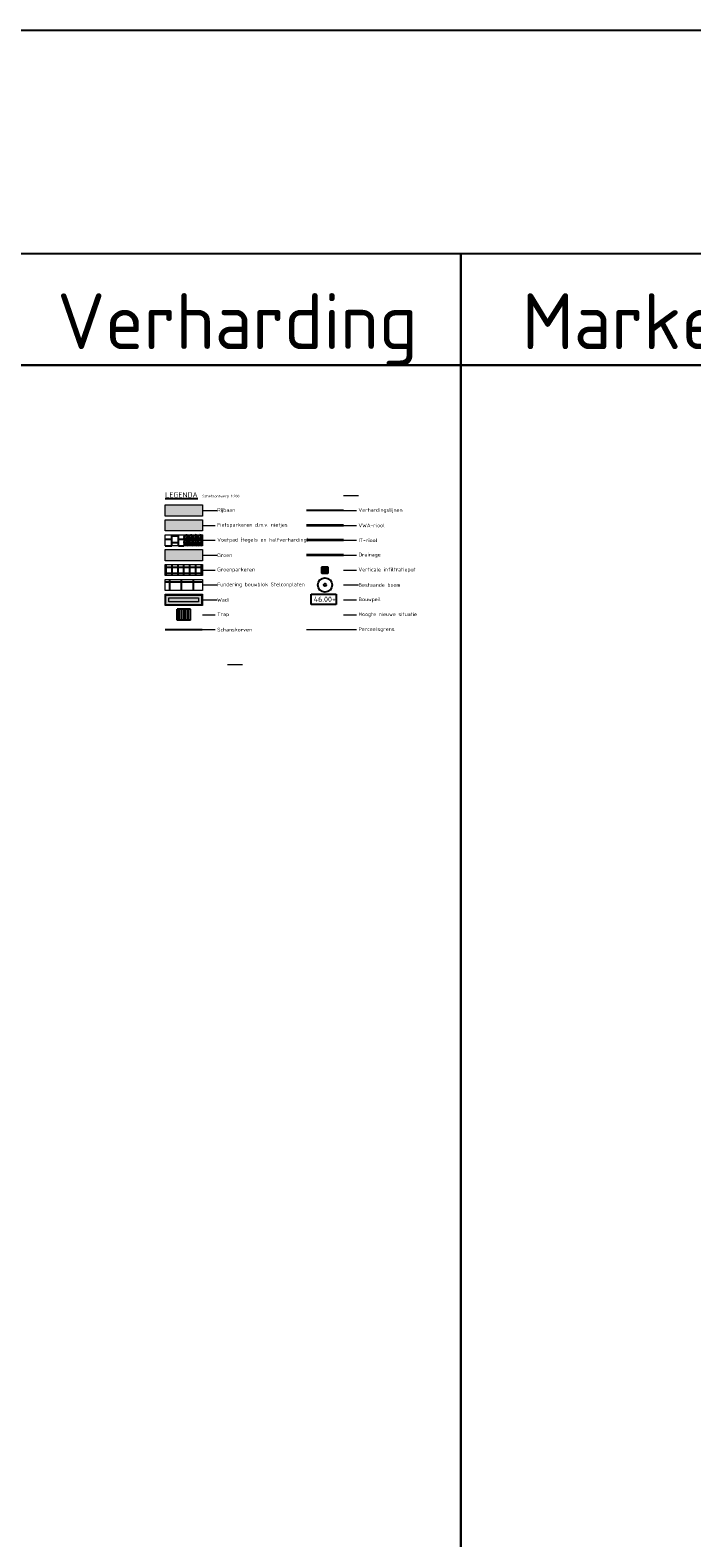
# Model space of a CAD drawing. Header units: metres. Extents: x 186340 to 190086, y 444329 to 445139.
# Tile 22 of 62: x 188142 to 188231, y 444937 to 445139. Entities that reach past the tile are written whole.
import ezdxf
from ezdxf.enums import TextEntityAlignment as Align
from ezdxf.lldxf.tags import DXFTag

# ---------------------------------------------------------------- set-up
doc = ezdxf.new("R2010")
doc.units = ezdxf.units.M
doc.set_wipeout_variables(frame=1)
doc.layers.get('0').update_dxf_attribs({"lineweight": 25})
doc.layers.add('B-WE-GR-BOOM-S', color=253, linetype='Continuous', lineweight=25, transparency=0.25)
for name, color, linetype, lineweight, true_color in [('B-WE-KG-GRENS_PERCEEL-G', 7, 'Continuous', 18, 0xa55252), ('N-WE-GR-GROEN-V', 7, 'Continuous', 25, 0xd2e4d4), ('N-WE-RIO-WADI-V', 7, 'Continuous', 18, 0x79ddfc), ('N-WE-VH-VERHARDING_FIETSPARKEREN-V', 7, 'Continuous', 25, 0xebd5c1), ('N-WE-VH-VERHARDING_GROENPARKEREN-V', 7, 'Continuous', 25, 0x666666), ('N-WE-VH-VERHARDING_RIJBAAN-V', 7, 'Continuous', 25, 0xcccccc), ('N-WE-VH-VERHARDING_TROTTOIR-V', 7, 'Continuous', 25, 0xb2b2ae), ('N-WE-VH-VERHARDING_TROTTOIR_HALFVERHARDING-V', 7, 'Continuous', 25, 0xa57c00)]:
    doc.layers.add(name, color=color, linetype=linetype, lineweight=lineweight, true_color=true_color)
for name, color, linetype, lineweight in [('N-WE-AL-BOUWPEIL-T35', 7, 'Continuous', 25), ('N-WE-AM-CONSTRUCTIELIJN-G', 30, 'Continuous', 25), ('N-WE-GW-TALUD_KRUIN-G', 90, 'Continuous', 18), ('N-WE-GW-TALUD_TEEN-G', 90, 'Continuous', 18), ('N-WE-RI-DRAINAGE_DRAIN-G', 90, 'PR_DR_LINE', 35), ('N-WE-RI-DWA_RIOOLLEIDING-G', 20, 'PR_VWA_LINE', 35), ('N-WE-RI-HWA-G', 150, 'PR_HWA_LINE', 35), ('N-WE-RI-ITR_RIOOLPUT-S', 50, 'Continuous', 25), ('N-WE-RI-ITR_RIOOLPUT_INSPECTIEPUT_BETON-S', 50, 'Continuous', 25), ('N-WE-RI-PUTDEKSEL-S', 251, 'Continuous', 5), ('N-WE-VH-VERHARDING_STELCONPLATEN-V', 8, 'Continuous', 25), ('X-XX-AL-LEGENDA-G', 7, 'Continuous', 18), ('X-XX-AL-LEGENDA-T', 7, 'Continuous', 25)]:
    doc.layers.add(name, color=color, linetype=linetype, lineweight=lineweight)
doc.layers.add('X-XX-AL-HULPTEXT-T18', color=7, linetype='Continuous', lineweight=25, true_color=0xff7f9f, plot=False)
doc.layers.add('X-XX-AL-TEKENBLAD_HULPLIJN-G', color=7, linetype='Continuous', lineweight=18, true_color=0xff7f9f, plot=False)
doc.layers.add('X-XX-AL-TEKENBLADINDELING-S', color=7, linetype='Continuous', lineweight=25, plot=False)
doc.styles.add('NLCS-ISO', font='NLCS-ISO.ttf')
doc.styles.add('NLCS-ISO-ANNOTATIEF-T35', font='NLCS-ISO.ttf', dxfattribs={"height": 3.5})
doc.styles.add('NLCS-ISO-M200-T18', font='NLCS-ISO.ttf', dxfattribs={"height": 0.36})
doc.styles.add('NLCS-ISO-M200-T25', font='NLCS-ISO.ttf', dxfattribs={"height": 0.5})
doc.styles.add('NLCS-ISO-M200-T35', font='NLCS-ISO.ttf', dxfattribs={"height": 0.7})
doc.styles.get("Standard").update_dxf_attribs({"font": 'NLCS-ISO.ttf'})
tags = doc.linetypes.add('PR_DR_LINE', pattern='A,2,-2,2,-2,2,-2,2,-2,2,-2,["DR",NLCS-ISO,S=2,R=0,X=-0.4,Y=-1],-5', length=25).pattern_tags.tags
tags[22] = DXFTag(74, 10)
tags = doc.linetypes.add('PR_HWA_LINE', pattern='A,2,-2,2,-2,2,-2,2,-2,2,-2,["HWA",NLCS-ISO,S=2,R=0,X=-1,Y=-1],-6', length=26).pattern_tags.tags
tags[22] = DXFTag(74, 10)
tags = doc.linetypes.add('PR_VWA_LINE', pattern='A,2,-2,2,-2,2,-2,2,-2,2,-2,["VWA",NLCS-ISO,S=2,R=0,X=-1,Y=-1],-6', length=26).pattern_tags.tags
tags[22] = DXFTag(74, 10)

# ---------------------------------------------------------------- blocks, each defined once
blk = doc.blocks.new('BLADINDELING_VAKKEN')
at = {"layer": 'X-XX-AL-TEKENBLADINDELING-S', "flags": 128}
for points in [[(15, 0), (495, 0), (495, -560), (15, -560)], [(135, -45), (135, -30), (195, -30), (195, -45)], [(195, -45), (195, -30), (255, -30), (255, -45)], [(135, -45), (195, -45), (195, -295), (135, -295)], [(195, -45), (255, -45), (255, -295), (195, -295)]]:
    blk.add_lwpolyline(points, close=True, dxfattribs=at)
at = {"layer": 'X-XX-AL-TEKENBLADINDELING-S', "style": 'NLCS-ISO'}
for s, p in [('Verharding', (165, -39.09)), ('Markering', (225, -39.09))]:
    blk.add_text(s, height=7.5, dxfattribs=at).set_placement(p, align=Align.MIDDLE_CENTER)
blk = doc.blocks.new('#TEKENBLADINDELING')
at = {"layer": 'X-XX-AL-TEKENBLADINDELING-S'}
blk.add_blockref('BLADINDELING_VAKKEN', (0, 0), dxfattribs=at)
blk = doc.blocks.new('*U232')
for radius in [0.957, 0.175]:
    blk.add_circle((0, 0), radius)
blk = doc.blocks.new('SRI-PUT_INSPECTIE_ROND_SO')
blk.add_wipeout([(-0.01, 0.36), (0.05, 0.35), (0.11, 0.34), (0.16, 0.32), (0.19, 0.3), (0.23, 0.28), (0.27, 0.24), (0.29, 0.21), (0.31, 0.18), (0.34, 0.11), (0.35, 0.06), (0.36, 0.01), (0.36, -0.04), (0.34, -0.1), (0.33, -0.15), (0.31, -0.18), (0.29, -0.21), (0.26, -0.25), (0.22, -0.28), (0.17, -0.31), (0.14, -0.33), (0.11, -0.34), (0.08, -0.35), (0.04, -0.36), (0.01, -0.36), (-0.03, -0.36), (-0.08, -0.35), (-0.13, -0.34), (-0.17, -0.32), (-0.21, -0.29), (-0.26, -0.25), (-0.28, -0.22), (-0.31, -0.19), (-0.32, -0.16), (-0.34, -0.11), (-0.35, -0.06), (-0.36, -0.02), (-0.36, 0.05), (-0.35, 0.08), (-0.34, 0.13), (-0.32, 0.16), (-0.3, 0.2), (-0.26, 0.24), (-0.23, 0.28), (-0.18, 0.31), (-0.14, 0.33), (-0.11, 0.34), (-0.06, 0.35)])
for points in [[(-0.26, 0.03), (0.26, 0.03)], [(-0.25, 0.1), (-0.25, -0.1)], [(-0.2, 0.17), (0.2, 0.17)], [(-0.18, 0.2), (-0.18, 0.17)], [(-0.18, 0.03), (-0.18, -0.2)], [(-0.11, 0.24), (-0.11, 0.17)], [(-0.11, 0.03), (-0.11, -0.24)], [(-0.1, 0.24), (0.1, 0.24)], [(-0.04, 0.26), (-0.04, 0.24)], [(-0.04, 0.03), (-0.04, -0.18)], [(0.03, 0.26), (0.03, 0.24)], [(0.03, 0.03), (0.03, -0.18)], [(0.1, 0.24), (0.1, 0.17)], [(0.1, 0.03), (0.1, -0.24)], [(0.17, 0.2), (0.17, 0.17)], [(0.17, 0.03), (0.17, -0.2)], [(0.24, 0.1), (0.24, -0.1)], [(-0.26, -0.04), (0.26, -0.04)], [(-0.24, -0.11), (0.24, -0.11)], [(-0.2, -0.18), (0.2, -0.18)], [(-0.1, -0.25), (0.1, -0.25)], [(-0.04, -0.25), (-0.04, -0.26)], [(0.03, -0.25), (0.03, -0.26)]]:
    blk.add_lwpolyline(points)
for points in [[(-0.07, 0.22), (0.07, 0.22), (0.07, 0.19), (-0.07, 0.19)], [(-0.04, 0.2), (-0.01, 0.2), (-0.01, 0.22), (-0.04, 0.22)], [(0.04, 0.2), (0.01, 0.2), (0.01, 0.22), (0.04, 0.22)], [(-0.07, -0.2), (0.07, -0.2), (0.07, -0.23), (-0.07, -0.23)], [(-0.04, -0.22), (-0.01, -0.22), (-0.01, -0.2), (-0.04, -0.2)], [(0.04, -0.22), (0.01, -0.22), (0.01, -0.2), (0.04, -0.2)]]:
    blk.add_lwpolyline(points, close=True)
for radius in [0.359, 0.299, 0.264]:
    blk.add_circle((0, 0), radius)
blk.add_text('PROVIEL', height=0.07).set_placement((0, 0.1), align=Align.MIDDLE_CENTER)
blk = doc.blocks.new('N-SRI-PUT_ITR-SO')
at = {"layer": 'N-WE-RI-ITR_RIOOLPUT_INSPECTIEPUT_BETON-S', "lineweight": -3}
h = blk.add_hatch(dxfattribs=at)
h.set_pattern_fill('DOTS', color=256, scale=0.09375, style=0)
h.set_pattern_definition([(0, (-0.5, -0.50004), (0.074414, 0.148828), [0, -0.148828])])
h.paths.add_polyline_path([(0.5, -0.5), (0.5, 0.5), (-0.5, 0.5), (-0.5, -0.5)])
at = {"layer": 'N-WE-RI-ITR_RIOOLPUT_INSPECTIEPUT_BETON-S', "lineweight": -3, "flags": 128}
for points in [[(-0.5, 0.5), (0.5, 0.5), (0.5, -0.5), (-0.5, -0.5)], [(0.5, -0.5), (0.5, 0.5), (-0.5, 0.5), (-0.5, -0.5)]]:
    blk.add_lwpolyline(points, close=True, dxfattribs=at)
at = {"layer": 'N-WE-RI-PUTDEKSEL-S'}
blk.add_blockref('SRI-PUT_INSPECTIE_ROND_SO', (0, 0), dxfattribs=at)

msp = doc.modelspace()

# ---------------------------------------------------------------- hatches: boundary and pattern name
at = {"layer": 'N-WE-GR-GROEN-V', "transparency": 33554687}
h = msp.add_hatch(color=256, dxfattribs=at)
h.dxf.hatch_style = 1
h.paths.add_polyline_path([(188165.621, 445067.821), (188160.621, 445067.821), (188160.621, 445069.321), (188165.621, 445069.321)])
at = {"layer": 'N-WE-RIO-WADI-V', "transparency": 33554687}
h = msp.add_hatch(color=256, dxfattribs=at)
h.dxf.hatch_style = 1
h.paths.add_polyline_path([(188165.521, 445063.221), (188160.721, 445063.221), (188160.721, 445061.921), (188165.521, 445061.921)])
at = {"layer": 'N-WE-VH-VERHARDING_FIETSPARKEREN-V', "transparency": 33554687}
h = msp.add_hatch(color=256, dxfattribs=at)
h.dxf.hatch_style = 1
h.paths.add_polyline_path([(188165.621, 445071.821), (188160.621, 445071.821), (188160.621, 445073.321), (188165.621, 445073.321)])
at = {"layer": 'N-WE-VH-VERHARDING_GROENPARKEREN-V', "transparency": 33554687}
h = msp.add_hatch(dxfattribs=at)
h.set_pattern_fill('ANSI37', color=256, scale=0.25, angle=45)
h.set_pattern_definition([(90, (-44467.5167, -35901.8794), (-0.79375, 0), []), (180, (-44467.5167, -35901.8794), (-6e-17, -0.79375), [])])
h.paths.add_polyline_path([(188165.621, 445065.821), (188160.621, 445065.821), (188160.621, 445067.321), (188165.621, 445067.321)])
at = {"layer": 'N-WE-VH-VERHARDING_RIJBAAN-V', "transparency": 33554687}
h = msp.add_hatch(color=256, dxfattribs=at)
h.dxf.hatch_style = 1
h.paths.add_polyline_path([(188165.621, 445073.821), (188160.621, 445073.821), (188160.621, 445075.321), (188165.621, 445075.321)])
at = {"layer": 'N-WE-VH-VERHARDING_STELCONPLATEN-V'}
h = msp.add_hatch(dxfattribs=at)
h.set_pattern_fill('ANSI37', color=256, scale=0.5, angle=45)
h.set_pattern_definition([(90, (-1.9518, 36.3656), (-1.5875, 0), []), (180, (-1.9518, 36.3656), (-1e-16, -1.5875), [])])
h.paths.add_polyline_path([(188165.621, 445065.321), (188160.621, 445065.321), (188160.621, 445063.821), (188165.621, 445063.821)])
at = {"layer": 'N-WE-VH-VERHARDING_TROTTOIR-V'}
h = msp.add_hatch(dxfattribs=at)
h.set_pattern_fill('AVH-TEGEL_300X300_HALFST-SO', color=256, scale=3, pattern_type=2)
h.set_pattern_definition([(0, (-0.59612, 42.32046), (0.9, 0.45), [0.9, -0.9]), (90, (-0.5961, 42.3205), (-0.9, 6e-17), [])])
h.paths.add_polyline_path([(188163.121, 445069.821), (188160.621, 445069.821), (188160.621, 445071.321), (188163.121, 445071.321)])
at = {"layer": 'N-WE-VH-VERHARDING_TROTTOIR_HALFVERHARDING-V'}
h = msp.add_hatch(dxfattribs=at)
h.set_pattern_fill('GRAVEL', color=256, scale=0.025)
h.set_pattern_definition([(228.0127875, (-1.494607, 43.0006), (-5.080000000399, -5.7149999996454), [0.08543036, -8.4576209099]), (184.969741, (-1.551757, 42.9371), (7.6199999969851, 0.6350000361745), [0.14660118, -14.5135122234]), (132.5104471, (-1.697807, 42.9244), (6.350000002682, -6.9849999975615), [0.10337038, -10.2336806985]), (267.273689, (-1.945457, 42.76565), (0.63500000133, 12.6999999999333), [0.13350113, -13.2166093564]), (292.83365418, (-1.951807, 42.6323), (-3.1750000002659, 7.6199999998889), [0.130908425, -12.9599519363]), (357.273689, (-1.901007, 42.51165), (-12.6999999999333, 0.63500000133), [0.13350113, -13.2166093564]), (37.69424047, (-1.767657, 42.5053), (-8.254999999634, -6.3500000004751), [0.176548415, -17.4782788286]), (72.25532837, (-1.627957, 42.61325), (4.4450000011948, 13.9699999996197), [0.16667988, -16.5013141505]), (121.42956562, (-1.577157, 42.772), (-5.0800000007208, 8.2549999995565), [0.13395325, -13.2613864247]), (175.2363583, (-1.647007, 42.8863), (6.9849999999, -0.6350000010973), [0.15292832, -7.4934842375]), (222.3974378, (-1.799407, 42.899), (-7.6199999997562, -6.985000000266), [0.19776948, -19.57919312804]), (138.81407483, (-1.316807, 42.7593), (-4.4449999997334, 3.81000000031), [0.067501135, -6.6826414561]), (171.4692344, (-1.367607, 42.80375), (8.2550000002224, -1.2699999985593), [0.128420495, -12.7136597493]), (225, (-1.4946, 42.8228), (-9e-17, -0.635), [0.089802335, -0.8082232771]), (203.19859051, (-1.53906, 42.899), (3.175000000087, 1.269999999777), [0.04836033, -4.7876555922]), (291.80140949, (-1.58351, 42.87995), (-0.635000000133, 1.904999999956), [0.068391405, -3.3511882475]), (30.96375653, (-1.55811, 42.81645), (1.905000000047, 1.26999999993), [0.111079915, -3.5915745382]), (161.56505118, (-1.46286, 42.8736), (1.27000000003, -0.63499999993), [0.080321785, -1.9277245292]), (16.389540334, (-1.951807, 42.87995), (6.35, 1.905), [0.112522, -11.1397066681]), (70.34617594, (-1.843857, 42.9117), (-2.5400000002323, -6.9849999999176), [0.094399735, -9.34555391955]), (293.19859051, (-1.46286, 43.0006), (-1.269999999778, 3.175000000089), [0.096720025, -4.7392958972]), (343.61045967, (-1.424757, 42.9117), (-6.350000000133, 1.9049999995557), [0.112522, -11.1397066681]), (339.44395478, (-1.95181, 42.48625), (-3.175, 1.27), [0.1085088, -5.3169335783]), (294.7751406, (-1.850207, 42.44815), (-3.1750000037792, 6.984999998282), [0.09091803, -9.0008983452]), (66.80140949, (-1.45651, 42.3656), (1.2699999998, 3.17500000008), [0.096720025, -4.7392958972]), (17.35402464, (-1.418407, 42.4545), (-8.2549999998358, -2.540000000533), [0.106445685, -10.53809399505]), (69.44395478, (-1.76766, 42.3656), (-1.270000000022, -3.174999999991), [0.0542544, -5.3711879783]), (101.309932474, (-1.49461, 42.3656), (-0.635, 2.54), [0.03237865, -3.2054987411]), (165.963756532, (-1.50096, 42.39735), (1.905, -0.635), [0.130908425, -2.4872636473]), (186.00900596, (-1.627957, 42.4291), (6.3499999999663, 0.6350000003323), [0.12131675, -12.0103412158]), (303.69006753, (-1.5581, 42.7593), (-0.63500000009, 1.269999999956), [0.09158097, -2.1979440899]), (353.15722659, (-1.507307, 42.6831), (10.7950000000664, -1.2699999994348), [0.15988919, -15.82900226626]), (60.9453959, (-1.348557, 42.66405), (-2.54000000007, -4.44499999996), [0.06537706, -6.4723480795]), (90, (-1.3168, 42.7212), (-0.635, 0.635), [0.0381, -0.5969]), (120.25643716, (-1.640657, 42.44815), (2.5399999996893, -4.4450000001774), [0.08821674, -8.7334851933]), (48.0127875, (-1.685107, 42.52435), (5.080000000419, 5.7149999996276), [0.17086072, -8.3721905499]), (0, (-1.5708, 42.65135), (0.635, 0.635), [0.1651, -0.4699]), (325.3048465, (-1.405707, 42.65135), (6.3500000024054, -4.4449999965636), [0.10040239, -9.939829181]), (254.0546041, (-1.32316, 42.5942), (-0.634999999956, -2.540000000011), [0.09245727, -4.5304125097]), (207.64597536, (-1.348557, 42.5053), (-12.0650000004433, -6.3499999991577), [0.150536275, -14.9031161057]), (175.42607874, (-1.481907, 42.43545), (-8.2549999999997, 0.6349999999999), [0.159257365, -15.7664616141])])
h.paths.add_polyline_path([(188165.621, 445071.321), (188163.121, 445071.321), (188163.121, 445069.821), (188165.621, 445069.821)])

# ---------------------------------------------------------------- linework, layer by layer
at = {"layer": 'B-WE-KG-GRENS_PERCEEL-G', "flags": 128}
msp.add_lwpolyline([(188179.593, 445058.571), (188184.593, 445058.571)], dxfattribs=at)
at = {"layer": 'N-WE-AM-CONSTRUCTIELIJN-G'}
for p, q in [((188162.221, 445059.821), (188162.221, 445061.321)), ((188164.021, 445061.321), (188162.221, 445061.321)), ((188162.521, 445059.821), (188162.521, 445061.321)), ((188162.821, 445059.821), (188162.821, 445061.321)), ((188163.121, 445059.821), (188163.121, 445061.321)), ((188163.421, 445059.821), (188163.421, 445061.321)), ((188163.721, 445059.821), (188163.721, 445061.321)), ((188164.021, 445059.821), (188164.021, 445061.321)), ((188164.021, 445059.821), (188162.221, 445059.821))]:
    msp.add_line(p, q, dxfattribs=at)
at = {"layer": 'N-WE-AM-CONSTRUCTIELIJN-G', "flags": 128}
msp.add_lwpolyline([(188184.593, 445074.571), (188179.593, 445074.571)], dxfattribs=at)
at = {"layer": 'N-WE-AM-CONSTRUCTIELIJN-G', "const_width": 0.3, "flags": 128}
msp.add_lwpolyline([(188165.621, 445058.571), (188160.621, 445058.571)], dxfattribs=at)
at = {"layer": 'N-WE-GW-TALUD_KRUIN-G', "flags": 128}
msp.add_lwpolyline([(188165.621, 445061.821), (188160.621, 445061.821), (188160.621, 445063.321), (188165.621, 445063.321)], close=True, dxfattribs=at)
at = {"layer": 'N-WE-GW-TALUD_TEEN-G', "flags": 128}
msp.add_lwpolyline([(188165.121, 445062.321), (188161.121, 445062.321), (188161.121, 445062.821), (188165.121, 445062.821)], close=True, dxfattribs=at)
at = {"layer": 'N-WE-RI-DRAINAGE_DRAIN-G', "flags": 128}
msp.add_lwpolyline([(188184.593, 445068.571), (188179.593, 445068.571)], dxfattribs=at)
at = {"layer": 'N-WE-RI-DWA_RIOOLLEIDING-G', "flags": 128}
msp.add_lwpolyline([(188184.593, 445072.571), (188179.593, 445072.571)], dxfattribs=at)
at = {"layer": 'N-WE-RI-HWA-G', "flags": 128}
msp.add_lwpolyline([(188184.593, 445070.571), (188179.593, 445070.571)], dxfattribs=at)
at = {"layer": 'N-WE-RIO-WADI-V', "color": 7, "true_color": 0xdbf3ff, "transparency": 33554687, "flags": 128}
msp.add_lwpolyline([(188165.521, 445061.921), (188160.721, 445061.921), (188160.721, 445063.221), (188165.521, 445063.221)], close=True, dxfattribs=at)
at = {"layer": 'X-XX-AL-LEGENDA-G'}
msp.add_line((188163.121, 445071.321), (188163.121, 445069.821), dxfattribs=at)
at = {"layer": 'X-XX-AL-LEGENDA-G', "flags": 128}
for points in [[(188165.621, 445073.821), (188160.621, 445073.821), (188160.621, 445075.321), (188165.621, 445075.321)], [(188165.621, 445071.821), (188160.621, 445071.821), (188160.621, 445073.321), (188165.621, 445073.321)], [(188165.621, 445069.821), (188160.621, 445069.821), (188160.621, 445071.321), (188165.621, 445071.321)], [(188165.621, 445067.821), (188160.621, 445067.821), (188160.621, 445069.321), (188165.621, 445069.321)], [(188165.621, 445065.821), (188160.621, 445065.821), (188160.621, 445067.321), (188165.621, 445067.321)], [(188165.621, 445063.821), (188160.621, 445063.821), (188160.621, 445065.321), (188165.621, 445065.321)]]:
    msp.add_lwpolyline(points, close=True, dxfattribs=at)
at = {"layer": 'X-XX-AL-TEKENBLAD_HULPLIJN-G', "flags": 128}
for points in [[(188184.593, 445076.571), (188186.593, 445076.571)], [(188184.593, 445074.571), (188186.593, 445074.571)], [(188165.621, 445072.571), (188167.621, 445072.571)], [(188184.593, 445072.571), (188186.593, 445072.571)], [(188165.621, 445070.571), (188167.621, 445070.571)], [(188184.593, 445070.571), (188186.593, 445070.571)], [(188184.593, 445068.571), (188186.593, 445068.571)], [(188165.621, 445066.571), (188167.621, 445066.571)], [(188184.593, 445066.571), (188186.593, 445066.571)], [(188184.593, 445062.571), (188186.593, 445062.571)], [(188165.621, 445060.571), (188167.621, 445060.571)], [(188165.621, 445058.571), (188167.621, 445058.571)], [(188184.593, 445060.571), (188186.593, 445060.571)], [(188184.593, 445058.571), (188186.593, 445058.571)], [(188168.997, 445053.866), (188170.997, 445053.866)]]:
    msp.add_lwpolyline(points, dxfattribs=at)

# ---------------------------------------------------------------- block references
at = {"layer": 'B-WE-GR-BOOM-S'}
msp.add_blockref('*U232', (188182.093, 445064.571), dxfattribs=at)
at = {"layer": 'N-WE-AM-CONSTRUCTIELIJN-G'}
msp.add_blockref('#TEKENBLADINDELING', (188005.361, 445139.088), dxfattribs=at)

# ---------------------------------------------------------------- texts
at = {"layer": 'N-WE-AL-BOUWPEIL-T35', "insert": (188180.586, 445063.001), "char_height": 0.7, "width": 2.64111, "attachment_point": 1, "style": 'NLCS-ISO-ANNOTATIEF-T35', "bg_fill": 16, "box_fill_scale": 1.5, "bg_fill_color": 256, "bg_fill_transparency": 0}
msp.add_mtext('46.00+', dxfattribs=at)
at = {"layer": 'X-XX-AL-HULPTEXT-T18', "style": 'NLCS-ISO-M200-T18'}
msp.add_text('Schetsontwerp 1:200', height=0.36, dxfattribs=at).set_placement((188165.621, 445076.321))
at = {"layer": 'X-XX-AL-LEGENDA-T', "style": 'NLCS-ISO-M200-T35'}
msp.add_text('%%ULEGENDA', height=0.7, dxfattribs=at).set_placement((188160.621, 445076.321))

# ---------------------------------------------------------------- next in the draw order: block references
at = {"layer": 'N-WE-RI-ITR_RIOOLPUT-S', "xscale": 0.8, "yscale": 0.8, "zscale": 0.8}
msp.add_blockref('N-SRI-PUT_ITR-SO', (188182.093, 445066.571), dxfattribs=at)

# ---------------------------------------------------------------- next in the draw order: texts
at = {"layer": 'X-XX-AL-LEGENDA-T', "char_height": 0.5, "attachment_point": 4, "style": 'NLCS-ISO-M200-T25', "bg_fill": 2}
for s, insert in [('Rijbaan', (188167.621, 445074.571)), ('Verhardingslijnen', (188186.593, 445074.571)), ('VWA-riool', (188186.593, 445072.571)), ('IT-riool', (188186.593, 445070.571)), ('Drainage', (188186.593, 445068.571)), ('Verticale infiltratieput', (188186.593, 445066.571)), ('Fundering bouwblok Stelconplaten', (188167.621, 445064.571)), ('Bestaande boom', (188186.593, 445064.571)), ('Wadi', (188167.621, 445062.571)), ('Bouwpeil ', (188186.593, 445062.571)), ('Hoogte nieuwe situatie', (188186.593, 445060.571)), ('Schanskorven', (188167.621, 445058.571)), ('Perceelsgrens', (188186.593, 445058.571))]:
    msp.add_mtext(s, dxfattribs=dict(at, insert=insert))
for s, insert, width in [('Voetpad (tegels en halfverharding)', (188167.621, 445070.571), 10.76436), ('Groenparkeren', (188167.621, 445066.571), 8.51383), ('Trap', (188167.621, 445060.571), 8.7071)]:
    msp.add_mtext(s, dxfattribs=dict(at, insert=insert, width=width))

# ---------------------------------------------------------------- next in the draw order: linework, layer by layer
at = {"layer": 'X-XX-AL-TEKENBLAD_HULPLIJN-G', "flags": 128}
for points in [[(188165.621, 445074.571), (188167.621, 445074.571)], [(188165.621, 445064.571), (188167.621, 445064.571)], [(188184.593, 445064.571), (188186.593, 445064.571)], [(188165.621, 445062.571), (188167.621, 445062.571)]]:
    msp.add_lwpolyline(points, dxfattribs=at)

# ---------------------------------------------------------------- next in the draw order: texts
at = {"layer": 'X-XX-AL-LEGENDA-T', "char_height": 0.5, "attachment_point": 4, "style": 'NLCS-ISO-M200-T25', "bg_fill": 2}
for s, insert in [('Fietsparkeren d.m.v. nietjes', (188167.621, 445072.571)), ('Groen', (188167.621, 445068.571))]:
    msp.add_mtext(s, dxfattribs=dict(at, insert=insert))

# ---------------------------------------------------------------- next in the draw order: linework, layer by layer
at = {"layer": 'X-XX-AL-TEKENBLAD_HULPLIJN-G', "flags": 128}
msp.add_lwpolyline([(188165.621, 445068.571), (188167.621, 445068.571)], dxfattribs=at)

doc.saveas('drawing.dxf')
